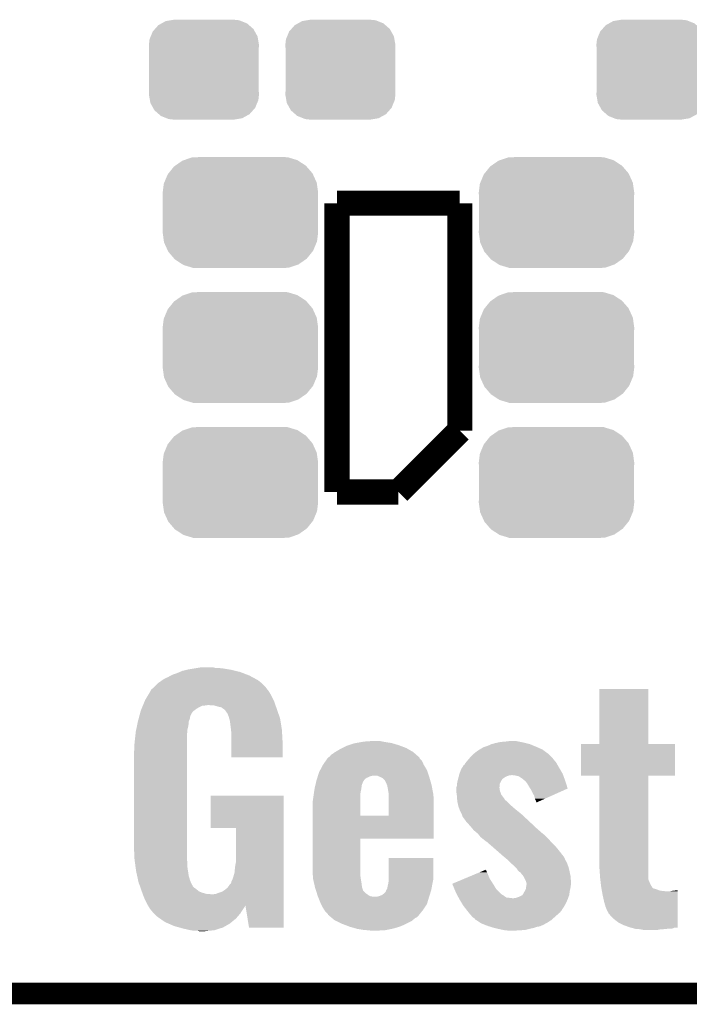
# Model space of a CAD drawing. Extents: x -0.05 to 0.95, y -0.15 to 0.98.
# Tile 4 of 30: x 0.17 to 0.35, y -0.15 to 0.12. Entities that reach past the tile are written whole.
import ezdxf

# ---------------------------------------------------------------- set-up
doc = ezdxf.new("R2010")
doc.units = 0
doc.layers.get('0').update_dxf_attribs({"linetype": 'CONTINUOUS'})
for name, color, linetype in [('GESTURE_CLICK_V102_GKO', 5, 'CONTINUOUS'), ('GESTURE_CLICK_V102_GTO', 14, 'CONTINUOUS'), ('GESTURE_CLICK_V102_GTS', 12, 'CONTINUOUS')]:
    doc.layers.add(name, color=color, linetype=linetype)

# ---------------------------------------------------------------- blocks, each defined once
blk = doc.blocks.new('CUSTOM_52')
for points in [[(-0.01057, 0.01347), (-0.0092, 0.01369), (0.01032, 0.01347), (0.00976, 0.01369)], [(-0.0092, 0.01369), (-0.00825, 0.01385), (0.00976, 0.01369), (0.00825, 0.01385)], [(-0.01419, 0.01059), (-0.01358, 0.01127), (0.01409, 0.01059), (0.01371, 0.01127)], [(-0.01358, 0.01127), (-0.01263, 0.01234), (0.01371, 0.01127), (0.01249, 0.01234)], [(-0.01263, 0.01234), (-0.01175, 0.01282), (0.01249, 0.01234), (0.01194, 0.01282)], [(-0.01175, 0.01282), (-0.01057, 0.01347), (0.01194, 0.01282), (0.01032, 0.01347)], [(-0.01525, 0.0069), (-0.01508, 0.00841), (0.01525, 0.0069), (0.01499, 0.00841)], [(-0.01508, 0.00841), (-0.01475, 0.00922), (0.01499, 0.00841), (0.01485, 0.00922)], [(-0.01475, 0.00922), (-0.01419, 0.01059), (0.01485, 0.00922), (0.01409, 0.01059)], [(-0.0152, 0.00607), (-0.01525, 0.0069), (0.0152, 0.00607), (0.01525, 0.0069)], [(-0.0152, -0.00607), (-0.0152, 0.00607), (0.0152, -0.00607), (0.0152, 0.00607)], [(-0.01525, -0.0069), (-0.0152, -0.00607), (0.01525, -0.0069), (0.0152, -0.00607)], [(-0.01499, -0.00841), (-0.01525, -0.0069), (0.01508, -0.00841), (0.01525, -0.0069)], [(-0.01485, -0.00922), (-0.01499, -0.00841), (0.01475, -0.00922), (0.01508, -0.00841)], [(-0.01409, -0.01059), (-0.01485, -0.00922), (0.01419, -0.01059), (0.01475, -0.00922)], [(-0.01371, -0.01127), (-0.01409, -0.01059), (0.01358, -0.01127), (0.01419, -0.01059)], [(-0.01249, -0.01234), (-0.01371, -0.01127), (0.01263, -0.01234), (0.01358, -0.01127)], [(-0.01194, -0.01282), (-0.01249, -0.01234), (0.01175, -0.01282), (0.01263, -0.01234)], [(-0.01032, -0.01347), (-0.01194, -0.01282), (0.01057, -0.01347), (0.01175, -0.01282)], [(-0.00976, -0.01369), (-0.01032, -0.01347), (0.0092, -0.01369), (0.01057, -0.01347)], [(-0.00825, -0.01385), (-0.00976, -0.01369), (0.00825, -0.01385), (0.0092, -0.01369)]]:
    blk.add_solid(points)
blk = doc.blocks.new('CUSTOM_59')
for points in [[(-0.01809, 0.01298), (-0.01608, 0.01438), (0.01816, 0.01298), (0.01601, 0.01438)], [(-0.01608, 0.01438), (-0.01568, 0.01452), (0.01601, 0.01438), (0.0158, 0.01452)], [(-0.01568, 0.01452), (-0.01342, 0.01528), (0.0158, 0.01452), (0.01328, 0.01528)], [(-0.01342, 0.01528), (-0.01215, 0.01534), (0.01328, 0.01528), (0.0131, 0.01534)], [(-0.01215, 0.01534), (-0.0106, 0.0154), (0.0131, 0.01534), (0.0106, 0.0154)], [(-0.01994, 0.01085), (-0.01839, 0.01277), (0.01999, 0.01085), (0.01834, 0.01277)], [(-0.01839, 0.01277), (-0.01809, 0.01298), (0.01834, 0.01277), (0.01816, 0.01298)], [(-0.02124, 0.00798), (-0.02111, 0.00829), (0.0212, 0.00798), (0.02115, 0.00829)], [(-0.02111, 0.00829), (-0.02015, 0.01058), (0.02115, 0.00829), (0.02011, 0.01058)], [(-0.02015, 0.01058), (-0.01994, 0.01085), (0.02011, 0.01058), (0.01999, 0.01085)], [(-0.02155, 0.0055), (-0.02124, 0.00798), (0.02155, 0.0055), (0.0212, 0.00798)], [(-0.0215, 0.0045), (-0.02155, 0.0055), (0.0215, 0.0045), (0.02155, 0.0055)], [(-0.0215, -0.0045), (-0.0215, 0.0045), (0.0215, -0.0045), (0.0215, 0.0045)], [(-0.02155, -0.0055), (-0.0215, -0.0045), (0.02155, -0.0055), (0.0215, -0.0045)], [(-0.0212, -0.00798), (-0.02155, -0.0055), (0.02124, -0.00798), (0.02155, -0.0055)], [(-0.02115, -0.00829), (-0.0212, -0.00798), (0.02111, -0.00829), (0.02124, -0.00798)], [(-0.02011, -0.01058), (-0.02115, -0.00829), (0.02015, -0.01058), (0.02111, -0.00829)], [(-0.01999, -0.01085), (-0.02011, -0.01058), (0.01994, -0.01085), (0.02015, -0.01058)], [(-0.01834, -0.01277), (-0.01999, -0.01085), (0.01839, -0.01277), (0.01994, -0.01085)], [(-0.01816, -0.01298), (-0.01834, -0.01277), (0.01809, -0.01298), (0.01839, -0.01277)], [(-0.01601, -0.01438), (-0.01816, -0.01298), (0.01608, -0.01438), (0.01809, -0.01298)], [(-0.0158, -0.01452), (-0.01601, -0.01438), (0.01567, -0.01452), (0.01608, -0.01438)], [(-0.01328, -0.01528), (-0.0158, -0.01452), (0.01342, -0.01528), (0.01567, -0.01452)], [(-0.01311, -0.01534), (-0.01328, -0.01528), (0.01215, -0.01534), (0.01342, -0.01528)], [(-0.0106, -0.0154), (-0.01311, -0.01534), (0.0106, -0.0154), (0.01215, -0.01534)]]:
    blk.add_solid(points)

msp = doc.modelspace()

# ---------------------------------------------------------------- linework, layer by layer
at = {"layer": 'GESTURE_CLICK_V102_GKO', "const_width": 0.006}
msp.add_lwpolyline([(-0.05, -0.15), (0.85, -0.15)], dxfattribs=at)
at = {"layer": 'GESTURE_CLICK_V102_GTO', "const_width": 0.007}
for points in [[(0.253, 0.069), (0.287, 0.069)], [(0.253, -0.011), (0.253, 0.069)], [(0.287, 0.006), (0.287, 0.069)], [(0.27, -0.011), (0.287, 0.006)], [(0.253, -0.011), (0.27, -0.011)]]:
    msp.add_lwpolyline(points, dxfattribs=at)
at = {"layer": 'GESTURE_CLICK_V102_GTO'}
for points in [[(0.2118, -0.0602), (0.2136, -0.0599), (0.223, -0.0602), (0.2212, -0.0599)], [(0.2136, -0.0599), (0.2142, -0.0598), (0.2212, -0.0599), (0.2201, -0.0598)], [(0.2142, -0.0598), (0.2154, -0.0596), (0.2193, -0.0598), (0.2186, -0.0596)], [(0.2051, -0.0628), (0.2062, -0.0623), (0.23036, -0.0628), (0.22944, -0.0623)], [(0.2062, -0.0623), (0.20693, -0.0619), (0.22944, -0.0623), (0.2287, -0.0619)], [(0.20693, -0.0619), (0.2073, -0.0617), (0.2287, -0.0619), (0.22818, -0.0617)], [(0.2073, -0.0617), (0.2087, -0.0612), (0.22818, -0.0617), (0.22688, -0.0612)], [(0.2087, -0.0612), (0.2094, -0.0609), (0.22688, -0.0612), (0.2261, -0.0609)], [(0.2094, -0.0609), (0.2101, -0.0606), (0.2261, -0.0609), (0.22485, -0.0606)], [(0.2101, -0.0606), (0.21138, -0.0603), (0.22485, -0.0606), (0.2236, -0.0603)], [(0.21138, -0.0603), (0.2118, -0.0602), (0.2236, -0.0603), (0.223, -0.0602)], [(0.2016, -0.0657), (0.20207, -0.0653), (0.23364, -0.0657), (0.2333, -0.0653)], [(0.20207, -0.0653), (0.2023, -0.0651), (0.2333, -0.0653), (0.2332, -0.0651)], [(0.2023, -0.0651), (0.2033, -0.0641), (0.2332, -0.0651), (0.2322, -0.0641)], [(0.2033, -0.0641), (0.2035, -0.0639), (0.2322, -0.0641), (0.23196, -0.0639)], [(0.2035, -0.0639), (0.20452, -0.0632), (0.23196, -0.0639), (0.2311, -0.0632)], [(0.20452, -0.0632), (0.2051, -0.0628), (0.2311, -0.0632), (0.23036, -0.0628)], [(0.1998, -0.0687), (0.20063, -0.0673), (0.2354, -0.0687), (0.2347, -0.0673)], [(0.20063, -0.0673), (0.2014, -0.066), (0.2347, -0.0673), (0.2339, -0.066)], [(0.2014, -0.0659), (0.2016, -0.0657), (0.23381, -0.0659), (0.23364, -0.0657)], [(0.2014, -0.066), (0.2014, -0.0659), (0.2339, -0.066), (0.23381, -0.0659)], [(0.3257, -0.0809), (0.3257, -0.0656), (0.3392, -0.0809), (0.3392, -0.0656)], [(0.3257, -0.0656), (0.3257, -0.0656), (0.3392, -0.0656), (0.3257, -0.0656)], [(0.19877, -0.0712), (0.19897, -0.0707), (0.2139, -0.0712), (0.2147, -0.0707)], [(0.19897, -0.0707), (0.19914, -0.0703), (0.2147, -0.0707), (0.2155, -0.0703)], [(0.19914, -0.0703), (0.19918, -0.0702), (0.2155, -0.0703), (0.2164, -0.0702)], [(0.19918, -0.0702), (0.19922, -0.0701), (0.2164, -0.0702), (0.2171, -0.0701)], [(0.19922, -0.0701), (0.19972, -0.0689), (0.23592, -0.0701), (0.2355, -0.0689)], [(0.19972, -0.0689), (0.1998, -0.0687), (0.2355, -0.0689), (0.2354, -0.0687)], [(0.219, -0.0702), (0.2176, -0.0701), (0.23595, -0.0702), (0.23592, -0.0701)], [(0.22, -0.0705), (0.219, -0.0702), (0.23606, -0.0705), (0.23595, -0.0702)], [(0.2209, -0.0707), (0.22, -0.0705), (0.23613, -0.0707), (0.23606, -0.0705)], [(0.2216, -0.0712), (0.2209, -0.0707), (0.2363, -0.0712), (0.23613, -0.0707)], [(0.19801, -0.0738), (0.1982, -0.0731), (0.2122, -0.0738), (0.2123, -0.0731)], [(0.1982, -0.0731), (0.19828, -0.0728), (0.2123, -0.0731), (0.2125, -0.0728)], [(0.19828, -0.0728), (0.19831, -0.0727), (0.2125, -0.0728), (0.2125, -0.0727)], [(0.19831, -0.0727), (0.19852, -0.0719), (0.2125, -0.0727), (0.213, -0.0719)], [(0.19852, -0.0719), (0.1986, -0.0716), (0.213, -0.0719), (0.21339, -0.0716)], [(0.1986, -0.0716), (0.19877, -0.0712), (0.21339, -0.0716), (0.2139, -0.0712)], [(0.2221, -0.0717), (0.2216, -0.0712), (0.23647, -0.0717), (0.2363, -0.0712)], [(0.2223, -0.072), (0.2221, -0.0717), (0.23658, -0.072), (0.23647, -0.0717)], [(0.2226, -0.0723), (0.2223, -0.072), (0.23668, -0.0723), (0.23658, -0.072)], [(0.2226, -0.0724), (0.2226, -0.0723), (0.23672, -0.0724), (0.23668, -0.0723)], [(0.223, -0.0734), (0.2226, -0.0724), (0.23706, -0.0734), (0.23672, -0.0724)], [(0.22311, -0.0738), (0.223, -0.0734), (0.2372, -0.0738), (0.23706, -0.0734)], [(0.1973, -0.077), (0.19757, -0.0757), (0.2115, -0.077), (0.2118, -0.0757)], [(0.19757, -0.0757), (0.1978, -0.0746), (0.2118, -0.0757), (0.2119, -0.0746)], [(0.1978, -0.0746), (0.19801, -0.0738), (0.2119, -0.0746), (0.2122, -0.0738)], [(0.2233, -0.0745), (0.22311, -0.0738), (0.23731, -0.0745), (0.2372, -0.0738)], [(0.2236, -0.0769), (0.2233, -0.0745), (0.2377, -0.0769), (0.23731, -0.0745)], [(0.1969, -0.0802), (0.19709, -0.0785), (0.2114, -0.0802), (0.2114, -0.0785)], [(0.19709, -0.0785), (0.1972, -0.0775), (0.2114, -0.0785), (0.21147, -0.0775)], [(0.1972, -0.0775), (0.1973, -0.077), (0.21147, -0.0775), (0.2115, -0.077)], [(0.2237, -0.078), (0.2236, -0.0769), (0.23776, -0.078), (0.2377, -0.0769)], [(0.2237, -0.0805), (0.2237, -0.078), (0.2379, -0.0805), (0.23776, -0.078)], [(0.1968, -0.0813), (0.1969, -0.0802), (0.2114, -0.0813), (0.2114, -0.0802)], [(0.1968, -0.0824), (0.1968, -0.0813), (0.2114, -0.0824), (0.2114, -0.0813)], [(0.2237, -0.0846), (0.2237, -0.0805), (0.2379, -0.0846), (0.2379, -0.0805)], [(0.2544, -0.082), (0.2556, -0.0814), (0.2722, -0.082), (0.27063, -0.0814)], [(0.2556, -0.0814), (0.2562, -0.0812), (0.27063, -0.0814), (0.2701, -0.0812)], [(0.2562, -0.0812), (0.2577, -0.0807), (0.2701, -0.0812), (0.26843, -0.0807)], [(0.2577, -0.0807), (0.25824, -0.0806), (0.26843, -0.0807), (0.2681, -0.0806)], [(0.25824, -0.0806), (0.25986, -0.0803), (0.2681, -0.0806), (0.2662, -0.0803)], [(0.25986, -0.0803), (0.2604, -0.0802), (0.2662, -0.0803), (0.2657, -0.0802)], [(0.2604, -0.0802), (0.2633, -0.08), (0.2657, -0.0802), (0.2647, -0.08)], [(0.29247, -0.0824), (0.2935, -0.0818), (0.3099, -0.0824), (0.30855, -0.0818)], [(0.2935, -0.0818), (0.2937, -0.0817), (0.30855, -0.0818), (0.30832, -0.0817)], [(0.2937, -0.0817), (0.2941, -0.0816), (0.30832, -0.0817), (0.3081, -0.0816)], [(0.2941, -0.0816), (0.2949, -0.0813), (0.3081, -0.0816), (0.30737, -0.0813)], [(0.2949, -0.0813), (0.2958, -0.0809), (0.30737, -0.0813), (0.3064, -0.0809)], [(0.2958, -0.0809), (0.2969, -0.0806), (0.3064, -0.0809), (0.3052, -0.0806)], [(0.2969, -0.0806), (0.29737, -0.0805), (0.3052, -0.0806), (0.3048, -0.0805)], [(0.29737, -0.0805), (0.2983, -0.0803), (0.3048, -0.0805), (0.30387, -0.0803)], [(0.2983, -0.0803), (0.2996, -0.0802), (0.30387, -0.0803), (0.3034, -0.0802)], [(0.2996, -0.0802), (0.3012, -0.08), (0.3034, -0.0802), (0.3023, -0.08)], [(0.3206, -0.0896), (0.3206, -0.0809), (0.3466, -0.0896), (0.3466, -0.0809)], [(0.3206, -0.0809), (0.3206, -0.0809), (0.3466, -0.0809), (0.3392, -0.0809)], [(0.1967, -0.0832), (0.1968, -0.0824), (0.2114, -0.0832), (0.2114, -0.0824)], [(0.1967, -0.1082), (0.1967, -0.0832), (0.2114, -0.1082), (0.2114, -0.0832)], [(0.2505, -0.0846), (0.2508, -0.0845), (0.2758, -0.0846), (0.27569, -0.0845)], [(0.2508, -0.0845), (0.2513, -0.0839), (0.27569, -0.0845), (0.27501, -0.0839)], [(0.2513, -0.0839), (0.2523, -0.0832), (0.27501, -0.0839), (0.27421, -0.0832)], [(0.2523, -0.0832), (0.25247, -0.0831), (0.27421, -0.0832), (0.2741, -0.0831)], [(0.25247, -0.0831), (0.2538, -0.0823), (0.2741, -0.0831), (0.27272, -0.0823)], [(0.2538, -0.0823), (0.2544, -0.082), (0.27272, -0.0823), (0.2722, -0.082)], [(0.2896, -0.0849), (0.2903, -0.0841), (0.3128, -0.0849), (0.312, -0.0841)], [(0.2903, -0.0841), (0.29097, -0.0835), (0.312, -0.0841), (0.3114, -0.0835)], [(0.29097, -0.0835), (0.2913, -0.0832), (0.3114, -0.0835), (0.31099, -0.0832)], [(0.2913, -0.0832), (0.2923, -0.0825), (0.31099, -0.0832), (0.31004, -0.0825)], [(0.2923, -0.0825), (0.29247, -0.0824), (0.31004, -0.0825), (0.3099, -0.0824)], [(0.24831, -0.0881), (0.2491, -0.0866), (0.2779, -0.0881), (0.277, -0.0866)], [(0.2491, -0.0866), (0.24987, -0.0855), (0.277, -0.0866), (0.2765, -0.0855)], [(0.24987, -0.0855), (0.25029, -0.0849), (0.2765, -0.0855), (0.2759, -0.0849)], [(0.25029, -0.0849), (0.2505, -0.0846), (0.2759, -0.0849), (0.2758, -0.0846)], [(0.28765, -0.0874), (0.2881, -0.0867), (0.3145, -0.0874), (0.3141, -0.0867)], [(0.2881, -0.0867), (0.2883, -0.0866), (0.3141, -0.0867), (0.31404, -0.0866)], [(0.2883, -0.0866), (0.2885, -0.0862), (0.31404, -0.0866), (0.31381, -0.0862)], [(0.2885, -0.0862), (0.28867, -0.086), (0.31381, -0.0862), (0.3137, -0.086)], [(0.28867, -0.086), (0.289, -0.0856), (0.3137, -0.086), (0.31337, -0.0856)], [(0.289, -0.0856), (0.2896, -0.0849), (0.31337, -0.0856), (0.3128, -0.0849)], [(0.24749, -0.0903), (0.24765, -0.0898), (0.2611, -0.0903), (0.2622, -0.0898)], [(0.24765, -0.0898), (0.24771, -0.0896), (0.2622, -0.0898), (0.263, -0.0896)], [(0.24771, -0.0896), (0.248, -0.0887), (0.2784, -0.0896), (0.2781, -0.0887)], [(0.248, -0.0887), (0.24831, -0.0881), (0.2781, -0.0887), (0.2779, -0.0881)], [(0.2647, -0.0899), (0.264, -0.0896), (0.2785, -0.0899), (0.2784, -0.0896)], [(0.2656, -0.0903), (0.2647, -0.0899), (0.27862, -0.0903), (0.2785, -0.0899)], [(0.2866, -0.0903), (0.2867, -0.0899), (0.2992, -0.0903), (0.2998, -0.0899)], [(0.2867, -0.0899), (0.28678, -0.0896), (0.2998, -0.0899), (0.3006, -0.0896)], [(0.28678, -0.0896), (0.2868, -0.0895), (0.3006, -0.0896), (0.3013, -0.0895)], [(0.2868, -0.0895), (0.2869, -0.0891), (0.31565, -0.0895), (0.3155, -0.0891)], [(0.2869, -0.0891), (0.2874, -0.0878), (0.3155, -0.0891), (0.31474, -0.0878)], [(0.2874, -0.0878), (0.28765, -0.0874), (0.31474, -0.0878), (0.3145, -0.0874)], [(0.3024, -0.0896), (0.3016, -0.0895), (0.31568, -0.0896), (0.31565, -0.0895)], [(0.3033, -0.0898), (0.3024, -0.0896), (0.31576, -0.0898), (0.31568, -0.0896)], [(0.3045, -0.0906), (0.3033, -0.0898), (0.31605, -0.0906), (0.31576, -0.0898)], [(0.3257, -0.1153), (0.3257, -0.0896), (0.3392, -0.1153), (0.3392, -0.0896)], [(0.3257, -0.0896), (0.3257, -0.0896), (0.3392, -0.0896), (0.3466, -0.0896)], [(0.2468, -0.093), (0.24692, -0.0925), (0.25974, -0.093), (0.2598, -0.0925)], [(0.24692, -0.0925), (0.24704, -0.092), (0.2598, -0.0925), (0.2599, -0.092)], [(0.24704, -0.092), (0.24713, -0.0916), (0.2599, -0.092), (0.2601, -0.0916)], [(0.24713, -0.0916), (0.2472, -0.0913), (0.2601, -0.0916), (0.2602, -0.0913)], [(0.2472, -0.0913), (0.2473, -0.0909), (0.2602, -0.0913), (0.26047, -0.0909)], [(0.2473, -0.0909), (0.24736, -0.0907), (0.26047, -0.0909), (0.2606, -0.0907)], [(0.24736, -0.0907), (0.24749, -0.0903), (0.2606, -0.0907), (0.2611, -0.0903)], [(0.2663, -0.091), (0.2656, -0.0903), (0.27882, -0.091), (0.27862, -0.0903)], [(0.2663, -0.0911), (0.2663, -0.091), (0.27885, -0.0911), (0.27882, -0.091)], [(0.2666, -0.0917), (0.2663, -0.0911), (0.27903, -0.0917), (0.27885, -0.0911)], [(0.26686, -0.0923), (0.2666, -0.0917), (0.2792, -0.0923), (0.27903, -0.0917)], [(0.2669, -0.0924), (0.26686, -0.0923), (0.27922, -0.0924), (0.2792, -0.0923)], [(0.2672, -0.0941), (0.2669, -0.0924), (0.27953, -0.0941), (0.27922, -0.0924)], [(0.28609, -0.0928), (0.2862, -0.0924), (0.298, -0.0928), (0.29804, -0.0924)], [(0.2862, -0.0924), (0.28626, -0.0918), (0.29804, -0.0924), (0.2981, -0.0918)], [(0.28626, -0.0918), (0.2863, -0.0914), (0.2981, -0.0918), (0.2983, -0.0914)], [(0.2863, -0.0914), (0.28641, -0.091), (0.2983, -0.0914), (0.2985, -0.091)], [(0.28641, -0.091), (0.28652, -0.0906), (0.2985, -0.091), (0.2988, -0.0906)], [(0.28652, -0.0906), (0.28655, -0.0905), (0.2988, -0.0906), (0.2989, -0.0905)], [(0.28655, -0.0905), (0.2866, -0.0903), (0.2989, -0.0905), (0.2992, -0.0903)], [(0.30496, -0.091), (0.3045, -0.0906), (0.3162, -0.091), (0.31605, -0.0906)], [(0.3053, -0.0913), (0.30496, -0.091), (0.3163, -0.0913), (0.3162, -0.091)], [(0.3055, -0.0916), (0.3053, -0.0913), (0.31639, -0.0916), (0.3163, -0.0913)], [(0.3056, -0.0917), (0.3055, -0.0916), (0.31642, -0.0917), (0.31639, -0.0916)], [(0.30652, -0.0932), (0.3056, -0.0917), (0.3169, -0.0932), (0.31642, -0.0917)], [(0.218, -0.1041), (0.218, -0.0952), (0.2382, -0.1041), (0.2382, -0.0952)], [(0.218, -0.0952), (0.218, -0.0952), (0.2382, -0.0952), (0.218, -0.0952)], [(0.24642, -0.0955), (0.2465, -0.0949), (0.2594, -0.0955), (0.25945, -0.0949)], [(0.2465, -0.0949), (0.24661, -0.0942), (0.25945, -0.0949), (0.2595, -0.0942)], [(0.24661, -0.0942), (0.24674, -0.0934), (0.2595, -0.0942), (0.2597, -0.0934)], [(0.24674, -0.0934), (0.2468, -0.093), (0.2597, -0.0934), (0.25974, -0.093)], [(0.2673, -0.0948), (0.2672, -0.0941), (0.27966, -0.0948), (0.27953, -0.0941)], [(0.2673, -0.095), (0.2673, -0.0948), (0.2797, -0.095), (0.27966, -0.0948)], [(0.2673, -0.0982), (0.2673, -0.095), (0.2798, -0.0982), (0.2797, -0.095)], [(0.286, -0.0931), (0.28609, -0.0928), (0.298, -0.0931), (0.298, -0.0928)], [(0.286, -0.0938), (0.286, -0.0931), (0.2981, -0.0938), (0.298, -0.0931)], [(0.28615, -0.0949), (0.286, -0.0938), (0.2985, -0.0949), (0.2981, -0.0938)], [(0.2862, -0.0953), (0.28615, -0.0949), (0.2988, -0.0953), (0.2985, -0.0949)], [(0.28626, -0.0961), (0.2862, -0.0953), (0.2994, -0.0961), (0.2988, -0.0953)], [(0.3067, -0.0935), (0.30652, -0.0932), (0.31623, -0.0935), (0.3169, -0.0932)], [(0.3076, -0.0952), (0.3067, -0.0935), (0.31244, -0.0952), (0.31623, -0.0935)], [(0.3078, -0.096), (0.3076, -0.0952), (0.31065, -0.096), (0.31244, -0.0952)], [(0.2462, -0.097), (0.2463, -0.0964), (0.2594, -0.097), (0.2594, -0.0964)], [(0.2462, -0.1007), (0.2462, -0.097), (0.2594, -0.1007), (0.2594, -0.097)], [(0.2463, -0.0964), (0.24642, -0.0955), (0.2594, -0.0964), (0.2594, -0.0955)], [(0.2673, -0.1007), (0.2673, -0.0982), (0.2798, -0.1007), (0.2798, -0.0982)], [(0.28627, -0.0963), (0.28626, -0.0961), (0.2995, -0.0963), (0.2994, -0.0961)], [(0.28628, -0.0964), (0.28627, -0.0963), (0.2996, -0.0964), (0.2995, -0.0963)], [(0.2863, -0.0967), (0.28628, -0.0964), (0.29997, -0.0967), (0.2996, -0.0964)], [(0.28632, -0.0968), (0.2863, -0.0967), (0.3001, -0.0968), (0.29997, -0.0967)], [(0.28656, -0.0979), (0.28632, -0.0968), (0.3012, -0.0979), (0.3001, -0.0968)], [(0.2866, -0.0981), (0.28656, -0.0979), (0.30143, -0.0981), (0.3012, -0.0979)], [(0.28678, -0.0986), (0.2866, -0.0981), (0.302, -0.0986), (0.30143, -0.0981)], [(0.3081, -0.0966), (0.3078, -0.096), (0.30931, -0.0966), (0.31065, -0.096)], [(0.3082, -0.097), (0.3081, -0.0966), (0.30842, -0.097), (0.30931, -0.0966)], [(0.3082, -0.0971), (0.3082, -0.097), (0.3082, -0.0971), (0.30842, -0.097)], [(0.2462, -0.1071), (0.2462, -0.1007), (0.2798, -0.1071), (0.2798, -0.1007)], [(0.2462, -0.1007), (0.2462, -0.1007), (0.2673, -0.1007), (0.2594, -0.1007)], [(0.287, -0.0992), (0.28678, -0.0986), (0.30273, -0.0992), (0.302, -0.0986)], [(0.2874, -0.1), (0.287, -0.0992), (0.30371, -0.1), (0.30273, -0.0992)], [(0.28757, -0.1004), (0.2874, -0.1), (0.3042, -0.1004), (0.30371, -0.1)], [(0.2877, -0.1007), (0.28757, -0.1004), (0.30452, -0.1007), (0.3042, -0.1004)], [(0.2878, -0.1011), (0.2877, -0.1007), (0.30495, -0.1011), (0.30452, -0.1007)], [(0.288, -0.1013), (0.2878, -0.1011), (0.30516, -0.1013), (0.30495, -0.1011)], [(0.2888, -0.1024), (0.288, -0.1013), (0.30634, -0.1024), (0.30516, -0.1013)], [(0.2899, -0.1036), (0.2888, -0.1024), (0.30762, -0.1036), (0.30634, -0.1024)], [(0.2909, -0.1048), (0.2899, -0.1036), (0.3089, -0.1048), (0.30762, -0.1036)], [(0.225, -0.1134), (0.225, -0.1041), (0.2382, -0.1134), (0.2382, -0.1041)], [(0.29102, -0.1049), (0.2909, -0.1048), (0.3091, -0.1049), (0.3089, -0.1048)], [(0.29163, -0.1054), (0.29102, -0.1049), (0.3096, -0.1054), (0.3091, -0.1049)], [(0.292, -0.1057), (0.29163, -0.1054), (0.30999, -0.1057), (0.3096, -0.1054)], [(0.29232, -0.1061), (0.292, -0.1057), (0.3105, -0.1061), (0.30999, -0.1057)], [(0.2928, -0.1067), (0.29232, -0.1061), (0.3111, -0.1067), (0.3105, -0.1061)], [(0.1968, -0.1124), (0.1967, -0.1082), (0.2114, -0.1124), (0.2114, -0.1082)], [(0.2462, -0.115), (0.2462, -0.1071), (0.2594, -0.115), (0.2594, -0.1071)], [(0.2462, -0.1071), (0.2462, -0.1071), (0.2594, -0.1071), (0.2798, -0.1071)], [(0.29319, -0.107), (0.2928, -0.1067), (0.3114, -0.107), (0.3111, -0.1067)], [(0.2937, -0.1074), (0.29319, -0.107), (0.31176, -0.1074), (0.3114, -0.107)], [(0.2942, -0.1078), (0.2937, -0.1074), (0.31213, -0.1078), (0.31176, -0.1074)], [(0.2944, -0.1079), (0.2942, -0.1078), (0.31222, -0.1079), (0.31213, -0.1078)], [(0.29463, -0.1081), (0.2944, -0.1079), (0.3124, -0.1081), (0.31222, -0.1079)], [(0.29589, -0.1092), (0.29463, -0.1081), (0.3135, -0.1092), (0.3124, -0.1081)], [(0.29727, -0.1104), (0.29589, -0.1092), (0.3145, -0.1104), (0.3135, -0.1092)], [(0.29876, -0.1117), (0.29727, -0.1104), (0.3155, -0.1117), (0.3145, -0.1104)], [(0.29887, -0.1118), (0.29876, -0.1117), (0.3156, -0.1118), (0.3155, -0.1117)], [(0.2991, -0.112), (0.29887, -0.1118), (0.31575, -0.112), (0.3156, -0.1118)], [(0.19687, -0.1129), (0.1968, -0.1124), (0.2114, -0.1129), (0.2114, -0.1124)], [(0.19699, -0.1138), (0.19687, -0.1129), (0.2115, -0.1138), (0.2114, -0.1129)], [(0.19714, -0.1149), (0.19699, -0.1138), (0.2115, -0.1149), (0.2115, -0.1138)], [(0.2247, -0.115), (0.225, -0.1134), (0.2382, -0.115), (0.2382, -0.1134)], [(0.2673, -0.1182), (0.2673, -0.1125), (0.2797, -0.1182), (0.2797, -0.1125)], [(0.2673, -0.1125), (0.2673, -0.1125), (0.2797, -0.1125), (0.2673, -0.1125)], [(0.29934, -0.1122), (0.2991, -0.112), (0.3159, -0.1122), (0.31575, -0.112)], [(0.3002, -0.1129), (0.29934, -0.1122), (0.3162, -0.1129), (0.3159, -0.1122)], [(0.3011, -0.1138), (0.3002, -0.1129), (0.3167, -0.1138), (0.3162, -0.1129)], [(0.3012, -0.1139), (0.3011, -0.1138), (0.31674, -0.1139), (0.3167, -0.1138)], [(0.302, -0.1146), (0.3012, -0.1139), (0.31699, -0.1146), (0.31674, -0.1139)], [(0.1973, -0.1161), (0.19714, -0.1149), (0.21168, -0.1161), (0.2115, -0.1149)], [(0.19761, -0.1175), (0.1973, -0.1161), (0.2119, -0.1175), (0.21168, -0.1161)], [(0.2243, -0.1175), (0.2246, -0.1164), (0.2382, -0.1175), (0.2382, -0.1164)], [(0.2246, -0.1164), (0.2247, -0.115), (0.2382, -0.1164), (0.2382, -0.115)], [(0.24626, -0.117), (0.2462, -0.115), (0.2594, -0.117), (0.2594, -0.115)], [(0.24629, -0.1178), (0.24626, -0.117), (0.2595, -0.1178), (0.2594, -0.117)], [(0.28824, -0.1182), (0.2911, -0.117), (0.2953, -0.1182), (0.2948, -0.117)], [(0.2911, -0.117), (0.29253, -0.1164), (0.2948, -0.117), (0.2945, -0.1164)], [(0.29253, -0.1164), (0.29349, -0.116), (0.2945, -0.1164), (0.2944, -0.116)], [(0.29349, -0.116), (0.29373, -0.1159), (0.2944, -0.116), (0.2942, -0.1159)], [(0.29373, -0.1159), (0.2942, -0.1157), (0.2942, -0.1159), (0.2942, -0.1157)], [(0.3023, -0.1149), (0.302, -0.1146), (0.3171, -0.1149), (0.31699, -0.1146)], [(0.3027, -0.1153), (0.3023, -0.1149), (0.3172, -0.1153), (0.3171, -0.1149)], [(0.3031, -0.1159), (0.3027, -0.1153), (0.31735, -0.1159), (0.3172, -0.1153)], [(0.3033, -0.1161), (0.3031, -0.1159), (0.3174, -0.1161), (0.31735, -0.1159)], [(0.3035, -0.1163), (0.3033, -0.1161), (0.31744, -0.1163), (0.3174, -0.1161)], [(0.3038, -0.1164), (0.3035, -0.1163), (0.31746, -0.1164), (0.31744, -0.1163)], [(0.3038, -0.1165), (0.3038, -0.1164), (0.31749, -0.1165), (0.31746, -0.1164)], [(0.3044, -0.1172), (0.3038, -0.1165), (0.31764, -0.1172), (0.31749, -0.1165)], [(0.3046, -0.1175), (0.3044, -0.1172), (0.3177, -0.1175), (0.31764, -0.1172)], [(0.32587, -0.1177), (0.3257, -0.1153), (0.3392, -0.1177), (0.3392, -0.1153)], [(0.19789, -0.1188), (0.19761, -0.1175), (0.2123, -0.1188), (0.2119, -0.1175)], [(0.198, -0.1193), (0.19789, -0.1188), (0.21253, -0.1193), (0.2123, -0.1188)], [(0.19823, -0.1199), (0.198, -0.1193), (0.2128, -0.1199), (0.21253, -0.1193)], [(0.19827, -0.12), (0.19823, -0.1199), (0.2129, -0.12), (0.2128, -0.1199)], [(0.19838, -0.1203), (0.19827, -0.12), (0.213, -0.1203), (0.2129, -0.12)], [(0.2227, -0.1206), (0.2234, -0.1196), (0.2382, -0.1206), (0.2382, -0.1196)], [(0.2234, -0.1196), (0.2236, -0.1195), (0.2382, -0.1196), (0.2382, -0.1195)], [(0.2236, -0.1195), (0.2237, -0.119), (0.2382, -0.1195), (0.2382, -0.119)], [(0.2237, -0.119), (0.224, -0.1184), (0.2382, -0.119), (0.2382, -0.1184)], [(0.224, -0.1184), (0.2243, -0.1175), (0.2382, -0.1184), (0.2382, -0.1175)], [(0.2463, -0.1181), (0.24629, -0.1178), (0.25955, -0.1181), (0.2595, -0.1178)], [(0.24667, -0.1197), (0.2463, -0.1181), (0.2598, -0.1197), (0.25955, -0.1181)], [(0.24688, -0.1206), (0.24667, -0.1197), (0.2599, -0.1206), (0.2598, -0.1197)], [(0.267, -0.1203), (0.26717, -0.1196), (0.27928, -0.1203), (0.2794, -0.1196)], [(0.26717, -0.1196), (0.2672, -0.1195), (0.2794, -0.1196), (0.27942, -0.1195)], [(0.2672, -0.1195), (0.2673, -0.1186), (0.27942, -0.1195), (0.27961, -0.1186)], [(0.2673, -0.1186), (0.2673, -0.1182), (0.27961, -0.1186), (0.2797, -0.1182)], [(0.2849, -0.1196), (0.28824, -0.1182), (0.2962, -0.1196), (0.2953, -0.1182)], [(0.28553, -0.1211), (0.2849, -0.1196), (0.2971, -0.1211), (0.2962, -0.1196)], [(0.3048, -0.1178), (0.3046, -0.1175), (0.31772, -0.1178), (0.3177, -0.1175)], [(0.3053, -0.1188), (0.3048, -0.1178), (0.31779, -0.1188), (0.31772, -0.1178)], [(0.30536, -0.119), (0.3053, -0.1188), (0.3178, -0.119), (0.31779, -0.1188)], [(0.3055, -0.1195), (0.30536, -0.119), (0.3178, -0.1195), (0.3178, -0.119)], [(0.30536, -0.1206), (0.3055, -0.1197), (0.3177, -0.1206), (0.3178, -0.1197)], [(0.3055, -0.1197), (0.3055, -0.1195), (0.3178, -0.1197), (0.3178, -0.1195)], [(0.3259, -0.1181), (0.32587, -0.1177), (0.33925, -0.1181), (0.3392, -0.1177)], [(0.32595, -0.1185), (0.3259, -0.1181), (0.3393, -0.1185), (0.33925, -0.1181)], [(0.32609, -0.1197), (0.32595, -0.1185), (0.3398, -0.1197), (0.3393, -0.1185)], [(0.3262, -0.1206), (0.32609, -0.1197), (0.34034, -0.1206), (0.3398, -0.1197)], [(0.1985, -0.1206), (0.19838, -0.1203), (0.2133, -0.1206), (0.213, -0.1203)], [(0.19853, -0.1207), (0.1985, -0.1206), (0.2134, -0.1207), (0.2133, -0.1206)], [(0.19867, -0.1211), (0.19853, -0.1207), (0.214, -0.1211), (0.2134, -0.1207)], [(0.19887, -0.1217), (0.19867, -0.1211), (0.2147, -0.1217), (0.214, -0.1211)], [(0.1989, -0.1218), (0.19887, -0.1217), (0.21495, -0.1218), (0.2147, -0.1217)], [(0.19901, -0.1221), (0.1989, -0.1218), (0.2157, -0.1221), (0.21495, -0.1218)], [(0.19912, -0.1224), (0.19901, -0.1221), (0.2168, -0.1224), (0.2157, -0.1221)], [(0.19915, -0.1225), (0.19912, -0.1224), (0.2182, -0.1225), (0.2168, -0.1224)], [(0.1993, -0.1229), (0.19915, -0.1225), (0.2382, -0.1229), (0.2382, -0.1225)], [(0.2187, -0.1225), (0.2194, -0.1224), (0.2382, -0.1225), (0.2382, -0.1224)], [(0.2194, -0.1224), (0.2202, -0.1221), (0.2382, -0.1224), (0.2382, -0.1221)], [(0.2202, -0.1221), (0.2211, -0.1218), (0.2382, -0.1221), (0.2382, -0.1218)], [(0.2211, -0.1218), (0.2219, -0.1213), (0.2382, -0.1218), (0.2382, -0.1213)], [(0.2219, -0.1213), (0.2227, -0.1206), (0.2382, -0.1213), (0.2382, -0.1206)], [(0.2469, -0.1207), (0.24688, -0.1206), (0.25994, -0.1207), (0.2599, -0.1206)], [(0.24712, -0.1214), (0.2469, -0.1207), (0.2602, -0.1214), (0.25994, -0.1207)], [(0.24715, -0.1215), (0.24712, -0.1214), (0.2602, -0.1215), (0.2602, -0.1214)], [(0.24738, -0.1222), (0.24715, -0.1215), (0.2609, -0.1222), (0.2602, -0.1215)], [(0.2476, -0.1229), (0.24738, -0.1222), (0.2619, -0.1229), (0.2609, -0.1222)], [(0.2644, -0.1231), (0.2655, -0.1227), (0.27853, -0.1231), (0.27866, -0.1227)], [(0.2655, -0.1227), (0.2663, -0.122), (0.27866, -0.1227), (0.27888, -0.122)], [(0.2663, -0.122), (0.2665, -0.1217), (0.27888, -0.122), (0.27897, -0.1217)], [(0.2665, -0.1217), (0.2666, -0.1214), (0.27897, -0.1217), (0.27907, -0.1214)], [(0.2666, -0.1214), (0.26666, -0.1213), (0.27907, -0.1214), (0.2791, -0.1213)], [(0.26666, -0.1213), (0.2669, -0.1209), (0.2791, -0.1213), (0.27917, -0.1209)], [(0.2669, -0.1209), (0.267, -0.1203), (0.27917, -0.1209), (0.27928, -0.1203)], [(0.2859, -0.122), (0.28553, -0.1211), (0.298, -0.122), (0.2971, -0.1211)], [(0.28611, -0.1224), (0.2859, -0.122), (0.2984, -0.1224), (0.298, -0.122)], [(0.28637, -0.1229), (0.28611, -0.1224), (0.2992, -0.1229), (0.2984, -0.1224)], [(0.30422, -0.1228), (0.3044, -0.1227), (0.3173, -0.1228), (0.31732, -0.1227)], [(0.3044, -0.1227), (0.3045, -0.1225), (0.31732, -0.1227), (0.31735, -0.1225)], [(0.3045, -0.1225), (0.3049, -0.1218), (0.31735, -0.1225), (0.31745, -0.1218)], [(0.3049, -0.1218), (0.30505, -0.1215), (0.31745, -0.1218), (0.3175, -0.1215)], [(0.30505, -0.1215), (0.3053, -0.121), (0.3175, -0.1215), (0.31761, -0.121)], [(0.3053, -0.121), (0.30536, -0.1206), (0.31761, -0.121), (0.3177, -0.1206)], [(0.32622, -0.1207), (0.3262, -0.1206), (0.3404, -0.1207), (0.34034, -0.1206)], [(0.32625, -0.1209), (0.32622, -0.1207), (0.3407, -0.1209), (0.3404, -0.1207)], [(0.32629, -0.1211), (0.32625, -0.1209), (0.3414, -0.1211), (0.3407, -0.1209)], [(0.32636, -0.1215), (0.32629, -0.1211), (0.3425, -0.1215), (0.3414, -0.1211)], [(0.3264, -0.1217), (0.32636, -0.1215), (0.3442, -0.1217), (0.3425, -0.1215)], [(0.3266, -0.1228), (0.3264, -0.1217), (0.3474, -0.1228), (0.3474, -0.1217)], [(0.3452, -0.1217), (0.3461, -0.1215), (0.3474, -0.1217), (0.3474, -0.1215)], [(0.3461, -0.1215), (0.3474, -0.1214), (0.3474, -0.1215), (0.3474, -0.1214)], [(0.1997, -0.1239), (0.1993, -0.1229), (0.2382, -0.1239), (0.2382, -0.1229)], [(0.2004, -0.1253), (0.1997, -0.1239), (0.2382, -0.1253), (0.2382, -0.1239)], [(0.2006, -0.12563), (0.2004, -0.1253), (0.2382, -0.12563), (0.2382, -0.1253)], [(0.24768, -0.1231), (0.2476, -0.1229), (0.2624, -0.1231), (0.2619, -0.1229)], [(0.24772, -0.1232), (0.24768, -0.1231), (0.2633, -0.1232), (0.2624, -0.1231)], [(0.2484, -0.1249), (0.24772, -0.1232), (0.27799, -0.1249), (0.2785, -0.1232)], [(0.24855, -0.1252), (0.2484, -0.1249), (0.2779, -0.1252), (0.27799, -0.1249)], [(0.2491, -0.1263), (0.24855, -0.1252), (0.27717, -0.1263), (0.2779, -0.1252)], [(0.2636, -0.1232), (0.2644, -0.1231), (0.2785, -0.1232), (0.27853, -0.1231)], [(0.28664, -0.1234), (0.28637, -0.1229), (0.2999, -0.1234), (0.2992, -0.1229)], [(0.28669, -0.1235), (0.28664, -0.1234), (0.3008, -0.1235), (0.2999, -0.1234)], [(0.28674, -0.1236), (0.28669, -0.1235), (0.3016, -0.1236), (0.3008, -0.1235)], [(0.2869, -0.1239), (0.28674, -0.1236), (0.3169, -0.1239), (0.31701, -0.1236)], [(0.28769, -0.1252), (0.2869, -0.1239), (0.3163, -0.1252), (0.3169, -0.1239)], [(0.288, -0.1257), (0.28769, -0.1252), (0.31601, -0.1257), (0.3163, -0.1252)], [(0.3019, -0.1236), (0.3026, -0.1235), (0.31701, -0.1236), (0.31705, -0.1235)], [(0.3026, -0.1235), (0.3035, -0.1232), (0.31705, -0.1235), (0.31715, -0.1232)], [(0.3035, -0.1232), (0.30422, -0.1228), (0.31715, -0.1232), (0.3173, -0.1228)], [(0.327, -0.1246), (0.3266, -0.1228), (0.3474, -0.1246), (0.3474, -0.1228)], [(0.3274, -0.126), (0.327, -0.1246), (0.3474, -0.126), (0.3474, -0.1246)], [(0.20064, -0.1257), (0.2006, -0.12563), (0.2276, -0.1257), (0.2276, -0.12563)], [(0.2007, -0.1258), (0.20064, -0.1257), (0.2275, -0.1258), (0.2276, -0.1257)], [(0.201, -0.1263), (0.2007, -0.1258), (0.22717, -0.1263), (0.2275, -0.1258)], [(0.2011, -0.1264), (0.201, -0.1263), (0.2271, -0.1264), (0.22717, -0.1263)], [(0.2011, -0.1265), (0.2011, -0.1264), (0.22703, -0.1265), (0.2271, -0.1264)], [(0.20127, -0.1267), (0.2011, -0.1265), (0.2269, -0.1267), (0.22703, -0.1265)], [(0.2021, -0.1277), (0.20127, -0.1267), (0.22626, -0.1277), (0.2269, -0.1267)], [(0.2022, -0.1278), (0.2021, -0.1277), (0.2262, -0.1278), (0.22626, -0.1277)], [(0.203, -0.1286), (0.2022, -0.1278), (0.22551, -0.1286), (0.2262, -0.1278)], [(0.2286, -0.1318), (0.2276, -0.12563), (0.2382, -0.1318), (0.2382, -0.12563)], [(0.24955, -0.127), (0.2491, -0.1263), (0.2767, -0.127), (0.27717, -0.1263)], [(0.2498, -0.1274), (0.24955, -0.127), (0.27638, -0.1274), (0.2767, -0.127)], [(0.2504, -0.1279), (0.2498, -0.1274), (0.27597, -0.1279), (0.27638, -0.1274)], [(0.2505, -0.1282), (0.2504, -0.1279), (0.27573, -0.1282), (0.27597, -0.1279)], [(0.25098, -0.1286), (0.2505, -0.1282), (0.2754, -0.1286), (0.27573, -0.1282)], [(0.28854, -0.1264), (0.288, -0.1257), (0.3156, -0.1264), (0.31601, -0.1257)], [(0.28862, -0.1265), (0.28854, -0.1264), (0.3155, -0.1265), (0.3156, -0.1264)], [(0.289, -0.127), (0.28862, -0.1265), (0.3152, -0.127), (0.3155, -0.1265)], [(0.28941, -0.1275), (0.289, -0.127), (0.3148, -0.1275), (0.3152, -0.127)], [(0.2899, -0.1281), (0.28941, -0.1275), (0.3141, -0.1281), (0.3148, -0.1275)], [(0.2906, -0.1289), (0.2899, -0.1281), (0.3132, -0.1289), (0.3141, -0.1281)], [(0.3278, -0.127), (0.3274, -0.126), (0.3474, -0.127), (0.3474, -0.126)], [(0.3281, -0.1275), (0.3278, -0.127), (0.3474, -0.1275), (0.3474, -0.127)], [(0.3282, -0.1278), (0.3281, -0.1275), (0.3474, -0.1278), (0.3474, -0.1275)], [(0.3295, -0.1292), (0.3282, -0.1278), (0.3474, -0.1292), (0.3474, -0.1278)], [(0.20386, -0.1292), (0.203, -0.1286), (0.225, -0.1292), (0.22551, -0.1286)], [(0.2053, -0.1302), (0.20386, -0.1292), (0.22379, -0.1302), (0.225, -0.1292)], [(0.20621, -0.1306), (0.2053, -0.1302), (0.2233, -0.1306), (0.22379, -0.1302)], [(0.2078, -0.1313), (0.20621, -0.1306), (0.22209, -0.1313), (0.2233, -0.1306)], [(0.25122, -0.1288), (0.25098, -0.1286), (0.2752, -0.1288), (0.2754, -0.1286)], [(0.2517, -0.1292), (0.25122, -0.1288), (0.2745, -0.1292), (0.2752, -0.1288)], [(0.2523, -0.1297), (0.2517, -0.1292), (0.27393, -0.1297), (0.2745, -0.1292)], [(0.25272, -0.1299), (0.2523, -0.1297), (0.2737, -0.1299), (0.27393, -0.1297)], [(0.25419, -0.1306), (0.25272, -0.1299), (0.2723, -0.1306), (0.2737, -0.1299)], [(0.2544, -0.1307), (0.25419, -0.1306), (0.27209, -0.1307), (0.2723, -0.1306)], [(0.25624, -0.1314), (0.2544, -0.1307), (0.2706, -0.1314), (0.27209, -0.1307)], [(0.2912, -0.1293), (0.2906, -0.1289), (0.31275, -0.1293), (0.3132, -0.1289)], [(0.2913, -0.1295), (0.2912, -0.1293), (0.31253, -0.1295), (0.31275, -0.1293)], [(0.29161, -0.1297), (0.2913, -0.1295), (0.3123, -0.1297), (0.31253, -0.1295)], [(0.29269, -0.1304), (0.29161, -0.1297), (0.3112, -0.1304), (0.3123, -0.1297)], [(0.293, -0.1306), (0.29269, -0.1304), (0.31083, -0.1306), (0.3112, -0.1304)], [(0.29429, -0.1311), (0.293, -0.1306), (0.3099, -0.1311), (0.31083, -0.1306)], [(0.3309, -0.1303), (0.3295, -0.1292), (0.3474, -0.1303), (0.3474, -0.1292)], [(0.3325, -0.1311), (0.3309, -0.1303), (0.3474, -0.1311), (0.3474, -0.1303)], [(0.20923, -0.1317), (0.2078, -0.1313), (0.2214, -0.1317), (0.22209, -0.1313)], [(0.2103, -0.132), (0.20923, -0.1317), (0.22046, -0.132), (0.2214, -0.1317)], [(0.2125, -0.1325), (0.2103, -0.132), (0.2189, -0.1325), (0.22046, -0.132)], [(0.2134, -0.1326), (0.2125, -0.1325), (0.2175, -0.1326), (0.2189, -0.1325)], [(0.215, -0.1328), (0.2143, -0.1326), (0.2159, -0.1328), (0.2175, -0.1326)], [(0.2565, -0.1315), (0.25624, -0.1314), (0.27027, -0.1315), (0.2706, -0.1314)], [(0.25825, -0.132), (0.2565, -0.1315), (0.2686, -0.132), (0.27027, -0.1315)], [(0.2586, -0.1321), (0.25825, -0.132), (0.2681, -0.1321), (0.2686, -0.132)], [(0.2604, -0.1324), (0.2586, -0.1321), (0.2666, -0.1324), (0.2681, -0.1321)], [(0.2619, -0.1325), (0.2604, -0.1324), (0.2661, -0.1325), (0.2666, -0.1324)], [(0.2624, -0.1326), (0.2619, -0.1325), (0.2633, -0.1326), (0.2661, -0.1325)], [(0.2948, -0.1313), (0.29429, -0.1311), (0.3094, -0.1313), (0.3098, -0.1311)], [(0.29429, -0.1311), (0.29429, -0.1311), (0.3098, -0.1311), (0.3099, -0.1311)], [(0.29512, -0.1314), (0.2948, -0.1313), (0.3092, -0.1314), (0.3094, -0.1313)], [(0.29544, -0.1315), (0.29512, -0.1314), (0.3085, -0.1315), (0.3092, -0.1314)], [(0.2964, -0.1318), (0.29544, -0.1315), (0.3076, -0.1318), (0.3085, -0.1315)], [(0.29768, -0.1321), (0.2964, -0.1318), (0.3063, -0.1321), (0.3076, -0.1318)], [(0.2981, -0.1322), (0.29768, -0.1321), (0.3059, -0.1322), (0.3063, -0.1321)], [(0.2991, -0.1324), (0.2981, -0.1322), (0.3051, -0.1324), (0.3059, -0.1322)], [(0.2996, -0.1325), (0.2991, -0.1324), (0.3035, -0.1325), (0.3051, -0.1324)], [(0.3008, -0.1326), (0.2996, -0.1325), (0.3019, -0.1326), (0.3035, -0.1325)], [(0.3342, -0.1317), (0.3325, -0.1311), (0.3474, -0.1317), (0.3474, -0.1311)], [(0.33458, -0.1318), (0.3342, -0.1317), (0.3474, -0.1318), (0.3474, -0.1317)], [(0.33532, -0.132), (0.33458, -0.1318), (0.3459, -0.132), (0.3464, -0.1318)], [(0.33458, -0.1318), (0.33458, -0.1318), (0.3464, -0.1318), (0.3474, -0.1318)], [(0.3357, -0.1321), (0.33532, -0.132), (0.3443, -0.1321), (0.3452, -0.132)], [(0.337, -0.1322), (0.3357, -0.1321), (0.3434, -0.1322), (0.3439, -0.1321)], [(0.338, -0.1324), (0.337, -0.1322), (0.3417, -0.1324), (0.3427, -0.1322)]]:
    msp.add_solid(points, dxfattribs=at)

# ---------------------------------------------------------------- block references
at = {"layer": 'GESTURE_CLICK_V102_GTS'}
for name, p in [('CUSTOM_52', (0.2161, 0.106)), ('CUSTOM_52', (0.2539, 0.106)), ('CUSTOM_52', (0.3401, 0.106)), ('CUSTOM_59', (0.2262, 0.0664)), ('CUSTOM_59', (0.3138, 0.0664)), ('CUSTOM_59', (0.2262, 0.029)), ('CUSTOM_59', (0.3138, 0.029)), ('CUSTOM_59', (0.2262, -0.0084)), ('CUSTOM_59', (0.3138, -0.0084))]:
    msp.add_blockref(name, p, dxfattribs=at)

doc.saveas('drawing.dxf')
